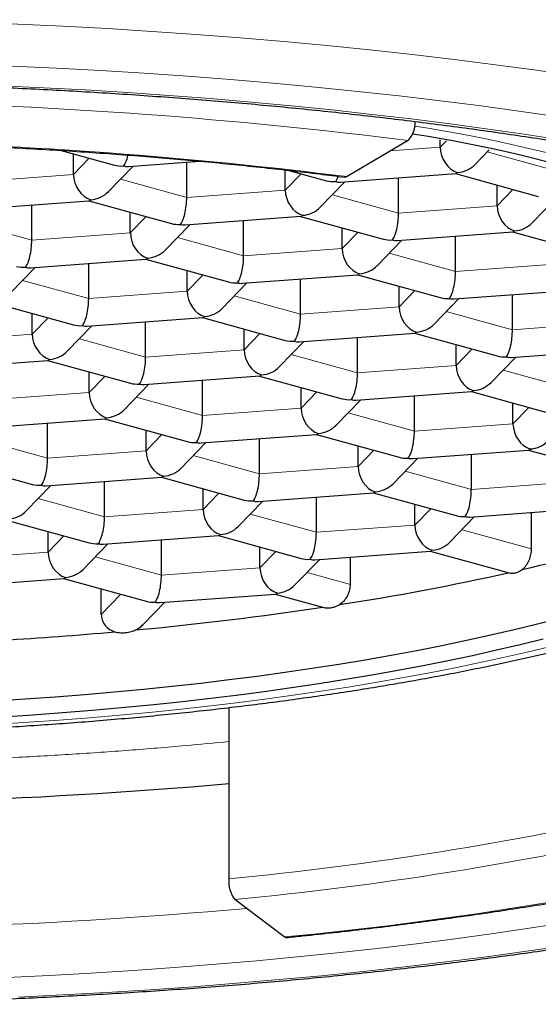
# Model space of a CAD drawing. Header units: millimetres. Extents: x 8 to 960, y 12 to 931.
# Tile 27 of 173: x 424.25 to 427.3, y 834.09 to 839.88. Entities that reach past the tile are written whole.
import ezdxf

# ---------------------------------------------------------------- set-up
doc = ezdxf.new("R2010")
doc.units = ezdxf.units.MM

msp = doc.modelspace()

# ---------------------------------------------------------------- linework, layer by layer
at = {"color": 7, "linetype": 'Continuous', "lineweight": 30}
for p, q in [((426.5326, 839.1687), (426.1739, 838.9563)), ((426.7216, 839.129), (426.7216, 839.1736)), ((424.4926, 839.1103), (424.8058, 839.0241)), ((424.5638, 838.9691), (424.5638, 839.0907)), ((426.9273, 839.0282), (427.0096, 839.113)), ((424.8873, 839.0162), (425.3076, 839.0473)), ((425.2302, 838.8344), (425.2302, 839.0416)), ((424.7696, 838.8683), (424.9148, 839.0182)), ((425.8101, 838.8774), (425.8101, 838.9955)), ((425.8309, 838.9932), (426.0521, 838.9323)), ((426.1335, 838.9244), (426.8131, 838.9747)), ((426.8114, 838.9746), (427.2984, 838.8406)), ((426.0159, 838.7765), (426.1611, 838.9264)), ((426.4765, 838.7426), (426.4765, 838.9498)), ((427.0564, 838.7856), (427.0564, 838.9072)), ((423.9758, 838.7645), (424.6554, 838.8149)), ((424.6536, 838.8148), (425.1406, 838.6807)), ((427.2622, 838.6848), (427.4074, 838.8347)), ((424.3188, 838.5828), (424.3188, 838.79)), ((424.8986, 838.6257), (424.8986, 838.7473)), ((425.2221, 838.6728), (425.9017, 838.7231)), ((425.5651, 838.491), (425.5651, 838.6982)), ((425.8999, 838.723), (426.3869, 838.589)), ((425.1044, 838.5249), (425.2497, 838.6748)), ((426.1449, 838.534), (426.1449, 838.6556)), ((426.4684, 838.581), (427.1479, 838.6313)), ((427.1462, 838.6312), (427.6332, 838.4972)), ((426.3507, 838.4331), (426.496, 838.583)), ((426.8114, 838.3992), (426.8114, 838.6064)), ((424.3106, 838.4212), (424.9902, 838.4715)), ((424.6536, 838.2394), (424.6536, 838.4466)), ((424.9885, 838.4714), (425.4755, 838.3373)), ((424.1929, 838.2733), (424.3382, 838.4232)), ((425.2335, 838.2824), (425.2335, 838.4039)), ((425.4392, 838.1815), (425.5845, 838.3314)), ((425.5569, 838.3294), (426.2365, 838.3797)), ((425.8999, 838.1476), (425.8999, 838.3548)), ((426.2348, 838.3796), (426.7218, 838.2456)), ((426.4798, 838.1906), (426.4798, 838.3122)), ((426.8032, 838.2376), (427.4828, 838.288)), ((424.077, 838.2198), (424.564, 838.0857)), ((426.6855, 838.0898), (426.8308, 838.2397)), ((427.1462, 838.0559), (427.1462, 838.263)), ((424.322, 838.0307), (424.322, 838.1523)), ((424.6454, 838.0778), (425.325, 838.1281)), ((424.9884, 837.896), (424.9884, 838.1032)), ((425.3233, 838.128), (425.8103, 837.9939)), ((424.5277, 837.9299), (424.673, 838.0798)), ((425.5683, 837.939), (425.5683, 838.0606)), ((425.774, 837.8381), (425.9193, 837.988)), ((425.8917, 837.986), (426.5713, 838.0363)), ((426.2347, 837.8042), (426.2347, 838.0114)), ((426.5696, 838.0362), (427.0566, 837.9022)), ((426.8146, 837.8472), (426.8146, 837.9688)), ((427.138, 837.8942), (427.8176, 837.9446)), ((423.7339, 837.8262), (424.4135, 837.8765)), ((424.4118, 837.8764), (424.8988, 837.7423)), ((427.0203, 837.7464), (427.1656, 837.8963)), ((424.6568, 837.6873), (424.6568, 837.8089)), ((424.9802, 837.7344), (425.6598, 837.7847)), ((425.3232, 837.5526), (425.3232, 837.7598)), ((425.6581, 837.7846), (426.1451, 837.6506)), ((424.8625, 837.5865), (425.0078, 837.7364)), ((425.9031, 837.5956), (425.9031, 837.7172)), ((426.2265, 837.6426), (426.9061, 837.693)), ((426.9044, 837.6928), (427.3914, 837.5588)), ((426.1088, 837.4948), (426.2541, 837.6447)), ((426.5695, 837.4609), (426.5695, 837.668)), ((427.1494, 837.5038), (427.1494, 837.6254)), ((424.0688, 837.4828), (424.7483, 837.5331)), ((424.7466, 837.533), (425.2336, 837.3989)), ((424.4118, 837.301), (424.4118, 837.5082)), ((424.9916, 837.344), (424.9916, 837.4656)), ((425.3151, 837.391), (425.9946, 837.4413)), ((425.6581, 837.2092), (425.6581, 837.4164)), ((425.9929, 837.4412), (426.4799, 837.3072)), ((425.1974, 837.2431), (425.3426, 837.393)), ((426.2379, 837.2522), (426.2379, 837.3738)), ((426.5614, 837.2992), (427.2409, 837.3496)), ((427.2392, 837.3494), (427.7262, 837.2154)), ((426.4437, 837.1514), (426.5889, 837.3013)), ((426.9044, 837.1175), (426.9044, 837.3246)), ((423.8351, 837.2814), (424.3222, 837.1473)), ((424.4036, 837.1394), (425.0832, 837.1897)), ((425.0814, 837.1896), (425.5685, 837.0556)), ((424.2859, 836.9915), (424.4312, 837.1414)), ((424.7466, 836.9576), (424.7466, 837.1648)), ((425.3264, 837.0006), (425.3264, 837.1222)), ((425.6499, 837.0476), (426.3295, 837.098)), ((425.9929, 836.8658), (425.9929, 837.073)), ((426.3277, 837.0978), (426.8148, 836.9638)), ((425.5322, 836.8998), (425.6775, 837.0497)), ((426.5727, 836.9088), (426.5727, 837.0304)), ((426.8962, 836.9558), (427.5758, 837.0062)), ((426.7785, 836.808), (426.9238, 836.9579)), ((427.2587, 836.7687), (427.2587, 836.9827)), ((424.17, 836.938), (424.657, 836.8039)), ((424.415, 836.749), (424.415, 836.8705)), ((424.7384, 836.796), (425.418, 836.8463)), ((425.4163, 836.8462), (425.9033, 836.7122)), ((424.6207, 836.6481), (424.766, 836.798)), ((425.0814, 836.6142), (425.0814, 836.8214)), ((425.6613, 836.6572), (425.6613, 836.7788)), ((425.9847, 836.7042), (426.6643, 836.7546)), ((426.1935, 836.5594), (426.1935, 836.7197)), ((426.6626, 836.7544), (427.1261, 836.6269)), ((425.867, 836.5564), (426.0123, 836.7063)), ((423.8269, 836.5444), (424.5065, 836.5947)), ((424.5048, 836.5946), (424.9918, 836.4606)), ((424.7273, 836.3824), (424.7273, 836.5333)), ((425.0732, 836.4526), (425.7528, 836.5029)), ((425.7511, 836.5028), (426.0375, 836.424)), ((424.9745, 836.3243), (425.1008, 836.4546)), ((425.4783, 835.8358), (425.4783, 834.8295)), ((425.8039, 834.4874), (425.5126, 834.7075))]:
    msp.add_line(p, q, dxfattribs=at)
at = {"color": 8, "linetype": 'Continuous', "lineweight": 0}
for p, q in [((426.7216, 839.129), (426.7583, 839.1668)), ((426.4288, 839.1073), (426.7216, 839.129)), ((426.9984, 839.1015), (427.388, 838.9942)), ((424.5638, 838.9691), (424.6568, 839.0651)), ((423.984, 838.9262), (424.5638, 838.9691)), ((425.8101, 838.8774), (425.9031, 838.9733)), ((424.8406, 838.9416), (425.2302, 838.8344)), ((425.2302, 838.8344), (425.8101, 838.8774)), ((427.0564, 838.7856), (427.1494, 838.8816)), ((426.0869, 838.8499), (426.4765, 838.7426)), ((426.4765, 838.7426), (427.0564, 838.7856)), ((423.9292, 838.69), (424.3188, 838.5828)), ((424.8986, 838.6257), (424.9917, 838.7217)), ((424.3188, 838.5828), (424.8986, 838.6257)), ((426.1449, 838.534), (426.238, 838.63)), ((425.1754, 838.5982), (425.5651, 838.491)), ((425.5651, 838.491), (426.1449, 838.534)), ((426.4217, 838.5065), (426.8114, 838.3992)), ((426.8114, 838.3992), (427.3912, 838.4422)), ((424.264, 838.3466), (424.6536, 838.2394)), ((425.2335, 838.2824), (425.3265, 838.3783)), ((424.6536, 838.2394), (425.2335, 838.2824)), ((426.4798, 838.1906), (426.5728, 838.2866)), ((425.5103, 838.2549), (425.8999, 838.1476)), ((425.8999, 838.1476), (426.4798, 838.1906)), ((426.7566, 838.1631), (427.1462, 838.0559)), ((424.322, 838.0307), (424.415, 838.1267)), ((427.1462, 838.0559), (427.7261, 838.0988)), ((423.7421, 837.9878), (424.322, 838.0307)), ((424.5988, 838.0032), (424.9884, 837.896)), ((425.5683, 837.939), (425.6613, 838.035)), ((424.9884, 837.896), (425.5683, 837.939)), ((426.8146, 837.8472), (426.9076, 837.9432)), ((425.8451, 837.9115), (426.2347, 837.8042)), ((426.2347, 837.8042), (426.8146, 837.8472)), ((427.0914, 837.8197), (427.481, 837.7125)), ((424.6568, 837.6873), (424.7498, 837.7833)), ((424.0769, 837.6444), (424.6568, 837.6873)), ((424.9336, 837.6599), (425.3232, 837.5526)), ((425.9031, 837.5956), (425.9961, 837.6916)), ((425.3232, 837.5526), (425.9031, 837.5956)), ((427.1494, 837.5038), (427.2424, 837.5998)), ((426.1799, 837.5681), (426.5695, 837.4609)), ((426.5695, 837.4609), (427.1494, 837.5038)), ((424.0221, 837.4082), (424.4118, 837.301)), ((424.9916, 837.344), (425.0847, 837.4399)), ((426.2379, 837.2522), (426.3309, 837.3482)), ((424.4118, 837.301), (424.9916, 837.344)), ((425.2684, 837.3165), (425.6581, 837.2092)), ((425.6581, 837.2092), (426.2379, 837.2522)), ((426.5147, 837.2247), (426.9044, 837.1175)), ((426.9044, 837.1175), (427.4842, 837.1604)), ((424.357, 837.0648), (424.7466, 836.9576)), ((425.3264, 837.0006), (425.4195, 837.0966)), ((424.7466, 836.9576), (425.3264, 837.0006)), ((426.5727, 836.9088), (426.6658, 837.0048)), ((425.6033, 836.9731), (425.9929, 836.8658)), ((425.9929, 836.8658), (426.5727, 836.9088)), ((424.415, 836.749), (424.508, 836.8449)), ((426.8496, 836.8813), (427.2587, 836.7687)), ((423.8351, 836.706), (424.415, 836.749)), ((424.6918, 836.7215), (425.0814, 836.6142)), ((425.6613, 836.6572), (425.7543, 836.7532)), ((425.0814, 836.6142), (425.6613, 836.6572)), ((425.9381, 836.6297), (426.1935, 836.5594)), ((424.7273, 836.3824), (424.8428, 836.5016))]:
    msp.add_line(p, q, dxfattribs=at)
at = {"color": 8, "linetype": 'Continuous', "lineweight": 0, "flags": 128}
for points in [[(427.5256, 839.5472), (427.288, 839.5815), (427.0471, 839.6141), (426.8032, 839.645), (426.5565, 839.674), (426.307, 839.7013), (426.0551, 839.7268), (425.8009, 839.7504), (425.5445, 839.7723), (425.2861, 839.7922), (425.0259, 839.8103), (424.7641, 839.8265), (424.5008, 839.8408), (424.2362, 839.8532), (423.9706, 839.8637), (423.7041, 839.8722), (423.4368, 839.8789)], [(427.4305, 839.3065), (427.1975, 839.3401), (426.9613, 839.3721), (426.7222, 839.4023), (426.4802, 839.4308), (426.2357, 839.4576), (425.9887, 839.4825), (425.7394, 839.5057), (425.488, 839.5271), (425.2347, 839.5467), (424.9795, 839.5644), (424.7228, 839.5803), (424.4647, 839.5943), (424.2053, 839.6065), (423.9449, 839.6167), (423.6835, 839.6251), (423.4215, 839.6316)], [(427.4485, 839.1696), (427.2284, 839.2034), (427.0052, 839.2356), (426.779, 839.2662), (426.55, 839.2952), (426.3183, 839.3225), (426.0841, 839.3481), (425.8475, 839.3721), (425.6088, 839.3943), (425.368, 839.4147), (425.1254, 839.4335), (424.8811, 839.4504), (424.6352, 839.4657), (424.388, 839.4791), (424.1396, 839.4907), (423.8901, 839.5006), (423.6399, 839.5086), (423.3889, 839.5148)], [(424.1218, 835.7382), (424.3018, 835.7494), (424.4806, 835.762), (424.6582, 835.7759), (424.8344, 835.791), (425.0092, 835.8074), (425.1823, 835.825), (425.3536, 835.8439), (425.5232, 835.864), (425.6907, 835.8853), (425.8562, 835.9079), (426.0194, 835.9316), (426.1804, 835.9565), (426.339, 835.9825), (426.495, 836.0097), (426.6484, 836.038), (426.799, 836.0674), (426.9468, 836.0979), (427.0916, 836.1294), (427.2335, 836.162), (427.3721, 836.1955)], [(424.1734, 834.25), (424.4216, 834.2619), (424.6687, 834.2756), (424.9143, 834.291), (425.1584, 834.3083), (425.4008, 834.3272), (425.6413, 834.3479), (425.8798, 834.3704), (426.116, 834.3945), (426.3499, 834.4204), (426.5812, 834.4479), (426.8099, 834.4771), (427.0357, 834.5079), (427.2585, 834.5404), (427.4781, 834.5744)], [(424.2406, 834.1344), (424.4998, 834.1468), (424.7578, 834.1611), (425.0143, 834.1772), (425.2692, 834.1952), (425.5223, 834.215), (425.7734, 834.2366), (426.0224, 834.26), (426.2691, 834.2853), (426.5133, 834.3122), (426.7548, 834.341), (426.9935, 834.3715), (427.2293, 834.4037), (427.4619, 834.4375)]]:
    msp.add_lwpolyline(points, dxfattribs=at)
at = {"color": 7, "linetype": 'Continuous', "lineweight": 30, "flags": 128}
for points in [[(426.1739, 838.9563), (426.1657, 838.9533), (426.1612, 838.9533)], [(424.1038, 835.8755), (424.2806, 835.8867), (424.4563, 835.8991), (424.6307, 835.9129), (424.8038, 835.9278), (424.9754, 835.9441), (425.1453, 835.9615), (425.3136, 835.9802), (425.48, 836.0001), (425.6444, 836.0212), (425.8068, 836.0435), (425.967, 836.0669), (426.1249, 836.0915), (426.2804, 836.1173), (426.4334, 836.1441), (426.5838, 836.1721), (426.7315, 836.2011), (426.8763, 836.2312), (427.0183, 836.2624), (427.1572, 836.2945), (427.293, 836.3277), (427.4255, 836.3618)], [(424.1481, 835.7821), (424.3246, 835.7936), (424.5, 835.8063), (424.6741, 835.8204), (424.8468, 835.8357), (425.018, 835.8522), (425.1876, 835.87), (425.3554, 835.8889), (425.5213, 835.9091), (425.6852, 835.9305), (425.8471, 835.9531), (426.0067, 835.9769), (426.164, 836.0018), (426.3189, 836.0278), (426.4713, 836.0549), (426.621, 836.0831), (426.768, 836.1124), (426.9121, 836.1428), (427.0533, 836.1742), (427.1914, 836.2066), (427.3264, 836.24)], [(425.8139, 834.484), (425.8106, 834.4842), (425.8039, 834.4874)]]:
    msp.add_lwpolyline(points, dxfattribs=at)
at = {"color": 8, "linetype": 'Continuous', "lineweight": 0}
for centre, radius, start, end in [((422.7767, 809.2362), 30.1673, 82.8481, 88.72937), ((425.3192, 831.0712), 8.2777, 63.84829, 81.29559), ((422.7712, 811.8717), 27.2975, 82.8392, 88.73827), ((423.5816, 854.7041), 19.9649, 275.45149, 282.66401), ((423.5929, 854.823), 20.2069, 275.45149, 282.66401), ((423.7098, 856.5187), 22.1306, 275.42975, 282.68575), ((422.6583, 867.4762), 32.9508, 268.70895, 275.08964)]:
    msp.add_arc(centre, radius, start, end, dxfattribs=at)
at = {"color": 7, "linetype": 'Continuous', "lineweight": 30}
for centre, radius, start, end in [((426.4216, 839.2742), 0.1531, 316.43833, 2.44699), ((425.4526, 831.8682), 7.4208, 61.70905, 81.42433), ((424.951, 846.4386), 10.0472, 282.95998, 287.90427), ((423.8246, 851.341), 15.0775, 278.79322, 282.62945), ((423.0725, 856.2071), 20.0015, 275.32825, 278.50741), ((422.7638, 859.4027), 23.212, 273.42132, 275.05081), ((422.6575, 868.0141), 32.747, 268.74076, 274.94249), ((425.66, 834.8147), 0.1823, 175.34263, 216.03542)]:
    msp.add_arc(centre, radius, start, end, dxfattribs=at)
for centre, major_axis, ratio, start_param, end_param in [((424.8582, 839.1393), (0.0123, 0.1261), 0.278796, 3.478403, 4.272181), ((426.8237, 839.1009), (-0.0545, 0.1166), 0.740619, 1.007507, 2.578303), ((424.8582, 839.1393), (0.1358, 0.037), 0.844948, 4.100918, 4.48591), ((426.8237, 839.1009), (0.1358, 0.037), 0.844948, 4.48591, 5.32386), ((424.666, 838.941), (-0.0545, 0.1166), 0.740619, 1.007507, 2.578303), ((424.8582, 839.1393), (-0.0545, 0.1166), 0.740619, 2.578303, 2.866933), ((426.8237, 839.1009), (0.0123, 0.1261), 0.278796, 3.189774, 3.478403), ((426.1045, 839.0476), (0.1358, 0.037), 0.844948, 4.100918, 4.48591), ((426.1045, 839.0476), (0.0123, 0.1261), 0.278796, 3.478403, 3.940728), ((426.1045, 839.0476), (-0.0545, 0.1166), 0.740619, 2.578303, 2.866933), ((424.666, 838.941), (0.1358, 0.037), 0.844948, 4.48591, 5.32386), ((425.9123, 838.8492), (-0.0545, 0.1166), 0.740619, 1.007507, 2.578303), ((424.666, 838.941), (0.0123, 0.1261), 0.278796, 3.189774, 3.478403), ((425.193, 838.796), (0.0123, 0.1261), 0.278796, 3.478403, 5.0492), ((425.9123, 838.8492), (0.1358, 0.037), 0.844948, 4.48591, 5.32386), ((426.4393, 838.7042), (0.0123, 0.1261), 0.278796, 3.478403, 5.0492), ((427.1586, 838.7575), (-0.0545, 0.1166), 0.740619, 1.007507, 2.578303), ((425.193, 838.796), (0.1358, 0.037), 0.844948, 4.100918, 4.48591), ((425.9123, 838.8492), (0.0123, 0.1261), 0.278796, 3.189774, 3.478403), ((427.1586, 838.7575), (0.1358, 0.037), 0.844948, 4.48591, 5.32386), ((425.0008, 838.5976), (-0.0545, 0.1166), 0.740619, 1.007507, 2.578303), ((425.193, 838.796), (-0.0545, 0.1166), 0.740619, 2.578303, 2.866933), ((427.1586, 838.7575), (0.0123, 0.1261), 0.278796, 3.189774, 3.478403), ((424.2815, 838.5443), (0.0123, 0.1261), 0.278796, 3.478403, 5.0492), ((426.4393, 838.7042), (0.1358, 0.037), 0.844948, 4.100918, 4.48591), ((426.4393, 838.7042), (-0.0545, 0.1166), 0.740619, 2.578303, 2.866933), ((425.0008, 838.5976), (0.1358, 0.037), 0.844948, 4.48591, 5.32386), ((426.2471, 838.5059), (-0.0545, 0.1166), 0.740619, 1.007507, 2.578303), ((425.0008, 838.5976), (0.0123, 0.1261), 0.278796, 3.189774, 3.478403), ((425.5278, 838.4526), (0.0123, 0.1261), 0.278796, 3.478403, 5.0492), ((424.2815, 838.5443), (0.1358, 0.037), 0.844948, 4.100918, 4.48591), ((424.2815, 838.5443), (-0.0545, 0.1166), 0.740619, 2.578303, 2.866933), ((426.2471, 838.5059), (0.1358, 0.037), 0.844948, 4.48591, 5.32386), ((426.7741, 838.3608), (0.0123, 0.1261), 0.278796, 3.478403, 5.0492), ((425.5278, 838.4526), (0.1358, 0.037), 0.844948, 4.100918, 4.48591), ((425.5278, 838.4526), (-0.0545, 0.1166), 0.740619, 2.578303, 2.866933), ((426.2471, 838.5059), (0.0123, 0.1261), 0.278796, 3.189774, 3.478403), ((425.3356, 838.2542), (-0.0545, 0.1166), 0.740619, 1.007507, 2.578303), ((424.6163, 838.201), (0.0123, 0.1261), 0.278796, 3.478403, 5.0492), ((426.7741, 838.3608), (0.1358, 0.037), 0.844948, 4.100918, 4.48591), ((426.7741, 838.3608), (-0.0545, 0.1166), 0.740619, 2.578303, 2.866933), ((425.3356, 838.2542), (0.1358, 0.037), 0.844948, 4.48591, 5.32386), ((426.5819, 838.1625), (-0.0545, 0.1166), 0.740619, 1.007507, 2.578303), ((425.3356, 838.2542), (0.0123, 0.1261), 0.278796, 3.189774, 3.478403), ((425.8626, 838.1092), (0.0123, 0.1261), 0.278796, 3.478403, 5.0492), ((424.6163, 838.201), (0.1358, 0.037), 0.844948, 4.100918, 4.48591), ((424.6163, 838.201), (-0.0545, 0.1166), 0.740619, 2.578303, 2.866933), ((426.5819, 838.1625), (0.0123, 0.1261), 0.278796, 3.189774, 3.478403), ((426.5819, 838.1625), (0.1358, 0.037), 0.844948, 4.48591, 5.32386), ((427.1089, 838.0174), (0.0123, 0.1261), 0.278796, 3.478403, 5.0492), ((424.4241, 838.0026), (-0.0545, 0.1166), 0.740619, 1.007507, 2.578303), ((425.8626, 838.1092), (0.1358, 0.037), 0.844948, 4.100918, 4.48591), ((425.8626, 838.1092), (-0.0545, 0.1166), 0.740619, 2.578303, 2.866933), ((424.4241, 838.0026), (0.1358, 0.037), 0.844948, 4.48591, 5.32386), ((425.6704, 837.9109), (-0.0545, 0.1166), 0.740619, 1.007507, 2.578303), ((424.4241, 838.0026), (0.0123, 0.1261), 0.278796, 3.189774, 3.478403), ((424.9512, 837.8576), (0.0123, 0.1261), 0.278796, 3.478403, 5.0492), ((427.1089, 838.0174), (0.1358, 0.037), 0.844948, 4.100918, 4.48591), ((427.1089, 838.0174), (-0.0545, 0.1166), 0.740619, 2.578303, 2.866933), ((425.6704, 837.9109), (0.1358, 0.037), 0.844948, 4.48591, 5.32386), ((426.9167, 837.8191), (-0.0545, 0.1166), 0.740619, 1.007507, 2.578303), ((425.6704, 837.9109), (0.0123, 0.1261), 0.278796, 3.189774, 3.478403), ((426.1975, 837.7658), (0.0123, 0.1261), 0.278796, 3.478403, 5.0492), ((424.9512, 837.8576), (0.1358, 0.037), 0.844948, 4.100918, 4.48591), ((424.9512, 837.8576), (-0.0545, 0.1166), 0.740619, 2.578303, 2.866933), ((426.9167, 837.8191), (0.0123, 0.1261), 0.278796, 3.189774, 3.478403), ((426.9167, 837.8191), (0.1358, 0.037), 0.844948, 4.48591, 5.32386), ((424.7589, 837.6592), (-0.0545, 0.1166), 0.740619, 1.007507, 2.578303), ((426.1975, 837.7658), (0.1358, 0.037), 0.844948, 4.100918, 4.48591), ((426.1975, 837.7658), (-0.0545, 0.1166), 0.740619, 2.578303, 2.866933), ((424.7589, 837.6592), (0.1358, 0.037), 0.844948, 4.48591, 5.32386), ((426.0052, 837.5675), (-0.0545, 0.1166), 0.740619, 1.007507, 2.578303), ((424.7589, 837.6592), (0.0123, 0.1261), 0.278796, 3.189774, 3.478403), ((425.286, 837.5142), (0.0123, 0.1261), 0.278796, 3.478403, 5.0492), ((426.0052, 837.5675), (0.1358, 0.037), 0.844948, 4.48591, 5.32386), ((427.2515, 837.4757), (-0.0545, 0.1166), 0.740619, 1.007507, 2.578303), ((426.0052, 837.5675), (0.0123, 0.1261), 0.278796, 3.189774, 3.478403), ((426.5323, 837.4224), (0.0123, 0.1261), 0.278796, 3.478403, 5.0492), ((425.286, 837.5142), (0.1358, 0.037), 0.844948, 4.100918, 4.48591), ((425.286, 837.5142), (-0.0545, 0.1166), 0.740619, 2.578303, 2.866933), ((427.2515, 837.4757), (0.0123, 0.1261), 0.278796, 3.189774, 3.478403), ((427.2515, 837.4757), (0.1358, 0.037), 0.844948, 4.48591, 5.32386), ((424.3745, 837.2626), (0.0123, 0.1261), 0.278796, 3.478403, 5.0492), ((425.0938, 837.3158), (-0.0545, 0.1166), 0.740619, 1.007507, 2.578303), ((426.5323, 837.4224), (0.1358, 0.037), 0.844948, 4.100918, 4.48591), ((426.5323, 837.4224), (-0.0545, 0.1166), 0.740619, 2.578303, 2.866933), ((425.0938, 837.3158), (0.1358, 0.037), 0.844948, 4.48591, 5.32386), ((426.3401, 837.2241), (-0.0545, 0.1166), 0.740619, 1.007507, 2.578303), ((425.0938, 837.3158), (0.0123, 0.1261), 0.278796, 3.189774, 3.478403), ((425.6208, 837.1708), (0.0123, 0.1261), 0.278796, 3.478403, 5.0492), ((424.3745, 837.2626), (0.1358, 0.037), 0.844948, 4.100918, 4.48591), ((424.3745, 837.2626), (-0.0545, 0.1166), 0.740619, 2.578303, 2.866933), ((426.3401, 837.2241), (0.1358, 0.037), 0.844948, 4.48591, 5.32386), ((426.8671, 837.079), (0.0123, 0.1261), 0.278796, 3.478403, 5.0492), ((426.3401, 837.2241), (0.0123, 0.1261), 0.278796, 3.189774, 3.478403), ((425.4286, 836.9725), (-0.0545, 0.1166), 0.740619, 1.007507, 2.578303), ((425.6208, 837.1708), (0.1358, 0.037), 0.844948, 4.100918, 4.48591), ((425.6208, 837.1708), (-0.0545, 0.1166), 0.740619, 2.578303, 2.866933), ((424.1823, 837.0642), (0.1358, 0.037), 0.844948, 4.48591, 5.32386), ((424.7093, 836.9192), (0.0123, 0.1261), 0.278796, 3.478403, 5.0492), ((426.8671, 837.079), (0.1358, 0.037), 0.844948, 4.100918, 4.48591), ((426.8671, 837.079), (-0.0545, 0.1166), 0.740619, 2.578303, 2.866933), ((425.4286, 836.9725), (0.1358, 0.037), 0.844948, 4.48591, 5.32386), ((426.6749, 836.8807), (-0.0545, 0.1166), 0.740619, 1.007507, 2.578303), ((425.4286, 836.9725), (0.0123, 0.1261), 0.278796, 3.189774, 3.478403), ((425.9556, 836.8274), (0.0123, 0.1261), 0.278796, 3.478403, 5.0492), ((424.7093, 836.9192), (0.1358, 0.037), 0.844948, 4.100918, 4.48591), ((424.7093, 836.9192), (-0.0545, 0.1166), 0.740619, 2.578303, 2.866933), ((426.6749, 836.8807), (0.1358, 0.037), 0.844948, 4.48591, 5.32386), ((424.5171, 836.7208), (-0.0545, 0.1166), 0.740619, 1.007507, 2.578303), ((425.9556, 836.8274), (0.1358, 0.037), 0.844948, 4.100918, 4.48591), ((426.6749, 836.8807), (0.0123, 0.1261), 0.278796, 3.189774, 3.478403), ((425.7634, 836.6291), (-0.0545, 0.1166), 0.740619, 1.007507, 2.578303), ((425.9556, 836.8274), (-0.0545, 0.1166), 0.740619, 2.578303, 2.866933), ((424.5171, 836.7208), (0.0123, 0.1261), 0.278796, 3.189774, 3.478403), ((424.5171, 836.7208), (0.1358, 0.037), 0.844948, 4.48591, 5.32386), ((425.0441, 836.5758), (0.0123, 0.1261), 0.278796, 3.478403, 5.0492), ((425.7634, 836.6291), (0.1358, 0.037), 0.844948, 4.48591, 5.32386), ((425.7634, 836.6291), (0.0123, 0.1261), 0.278796, 3.189774, 3.478403), ((425.0441, 836.5758), (0.1358, 0.037), 0.844948, 4.100918, 4.48591), ((425.0441, 836.5758), (-0.0545, 0.1166), 0.740619, 2.578303, 2.866933)]:
    msp.add_ellipse(centre, major_axis=major_axis, ratio=ratio, start_param=start_param, end_param=end_param, dxfattribs=at)
for points, knots in [([(423.3836, 839.5052), (423.4189, 839.5044), (423.5212, 839.5022), (423.6903, 839.4975), (423.8906, 839.4909), (424.0904, 839.4831), (424.2895, 839.4742), (424.4878, 839.464), (424.6853, 839.4528), (424.8819, 839.4404), (425.0774, 839.4268), (425.2718, 839.4121), (425.4651, 839.3963), (425.657, 839.3794), (425.8475, 839.3614), (426.0366, 839.3423), (426.2241, 839.3221), (426.4099, 839.3008), (426.594, 839.2784), (426.7763, 839.255), (426.9567, 839.2305), (427.1351, 839.205), (427.3115, 839.1785), (427.4856, 839.151), (427.6576, 839.1225), (427.8272, 839.093), (427.9944, 839.0625), (428.1591, 839.0312), (428.3213, 838.9988), (428.4808, 838.9656), (428.6376, 838.9315), (428.7917, 838.8966), (428.9428, 838.8607), (429.0911, 838.8241), (429.2363, 838.7867), (429.3784, 838.7484), (429.5174, 838.7094), (429.6532, 838.6697), (429.7857, 838.6293), (429.9148, 838.5882), (430.0405, 838.5465), (430.1628, 838.5041), (430.2815, 838.4612), (430.3965, 838.4177), (430.508, 838.3737), (430.6157, 838.3292), (430.7196, 838.2843), (430.8197, 838.2389), (430.9159, 838.1932), (431.0082, 838.1472), (431.0965, 838.101), (431.1808, 838.0545), (431.2611, 838.0079), (431.3373, 837.9612), (431.4094, 837.9144), (431.4774, 837.8676), (431.5412, 837.821), (431.6009, 837.7744), (431.6565, 837.7281), (431.7079, 837.6821), (431.7553, 837.6365), (431.7986, 837.5912), (431.8378, 837.5464), (431.8732, 837.5022), (431.9046, 837.4585), (431.9323, 837.4153), (431.9563, 837.3727), (431.9767, 837.3304), (431.9937, 837.2885), (432.0071, 837.2465), (432.0172, 837.2043), (432.0235, 837.1615), (432.0262, 837.1299), (432.0256, 837.1124), (432.0255, 837.1094)], [0, 0, 0, 0, 0.007472, 0.021671, 0.035871, 0.05007, 0.064268, 0.078465, 0.092662, 0.106857, 0.12105, 0.135243, 0.149434, 0.163623, 0.17781, 0.191995, 0.206178, 0.220358, 0.234536, 0.248712, 0.262884, 0.277052, 0.291218, 0.305379, 0.319537, 0.33369, 0.347839, 0.361982, 0.37612, 0.390253, 0.404379, 0.418498, 0.43261, 0.446715, 0.460812, 0.474899, 0.488977, 0.503045, 0.517102, 0.531147, 0.545179, 0.559198, 0.573203, 0.587191, 0.601164, 0.615118, 0.629054, 0.642969, 0.656864, 0.670736, 0.684585, 0.698409, 0.712209, 0.725984, 0.739734, 0.75346, 0.767164, 0.780849, 0.794519, 0.80818, 0.821842, 0.835513, 0.849209, 0.86295, 0.876766, 0.89069, 0.90477, 0.919065, 0.933649, 0.948609, 0.964046, 0.980048, 0.996645, 1, 1, 1, 1]), ([(423.3698, 839.1588), (423.4028, 839.1579), (423.4984, 839.1556), (423.6563, 839.1507), (423.8433, 839.1439), (424.0297, 839.1358), (424.2153, 839.1266), (424.4002, 839.1163), (424.5841, 839.1048), (424.767, 839.0921), (424.9489, 839.0784), (425.1295, 839.0634), (425.3088, 839.0474), (425.4868, 839.0302), (425.6632, 839.012), (425.8381, 838.9926), (426.0042, 838.9731), (426.1112, 838.9596), (426.1612, 838.9533)], [0, 0, 0, 0, 0.034177, 0.099124, 0.164071, 0.229016, 0.293959, 0.3589, 0.423838, 0.488773, 0.553705, 0.618634, 0.683559, 0.748479, 0.813395, 0.878305, 0.94321, 1, 1, 1, 1]), ([(415.1351, 837.8554), (415.1393, 837.8395), (415.1492, 837.8017), (415.1696, 837.7432), (415.1956, 837.6795), (415.2259, 837.6165), (415.2604, 837.5539), (415.2993, 837.4918), (415.3427, 837.4302), (415.3907, 837.369), (415.4435, 837.3082), (415.5012, 837.2479), (415.5638, 837.1882), (415.6313, 837.1292), (415.7036, 837.071), (415.7805, 837.0138), (415.8618, 836.9578), (415.9472, 836.9031), (416.0365, 836.8497), (416.1293, 836.7978), (416.2256, 836.7473), (416.3252, 836.6982), (416.428, 836.6505), (416.5339, 836.604), (416.6429, 836.5588), (416.7549, 836.5149), (416.8699, 836.4721), (416.9877, 836.4306), (417.1084, 836.3901), (417.232, 836.3508), (417.3583, 836.3126), (417.4874, 836.2755), (417.6191, 836.2395), (417.7534, 836.2046), (417.8903, 836.1707), (418.0297, 836.1379), (418.1716, 836.1062), (418.3158, 836.0756), (418.4624, 836.046), (418.6112, 836.0175), (418.7621, 835.9902), (418.9152, 835.9639), (419.0702, 835.9387), (419.2273, 835.9146), (419.3861, 835.8917), (419.5468, 835.8699), (419.7092, 835.8492), (419.8731, 835.8296), (420.0386, 835.8112), (420.2055, 835.7939), (420.3738, 835.7778), (420.5433, 835.7629), (420.714, 835.7491), (420.8858, 835.7365), (421.0585, 835.725), (421.2321, 835.7148), (421.4065, 835.7057), (421.5816, 835.6979), (421.7573, 835.6912), (421.9335, 835.6857), (422.1101, 835.6815), (422.287, 835.6784), (422.464, 835.6765), (422.6412, 835.6758), (422.8184, 835.6764), (422.9955, 835.6781), (423.1724, 835.6811), (423.349, 835.6852), (423.5252, 835.6906), (423.7009, 835.6971), (423.876, 835.7048), (424.0504, 835.7138), (424.2241, 835.7239), (424.3968, 835.7352), (424.5687, 835.7476), (424.7394, 835.7613), (424.909, 835.7761), (425.0773, 835.7921), (425.2443, 835.8092), (425.4098, 835.8275), (425.5738, 835.8469), (425.7362, 835.8674), (425.8969, 835.8891), (426.0558, 835.9119), (426.2129, 835.9358), (426.368, 835.9608), (426.5211, 835.9869), (426.6721, 836.0141), (426.8209, 836.0424), (426.9675, 836.0718), (427.1117, 836.1022), (427.2535, 836.1337), (427.3929, 836.1663), (427.5298, 836.1999), (427.6641, 836.2346), (427.7958, 836.2704), (427.9248, 836.3072), (428.051, 836.3451), (428.1744, 836.3841), (428.2951, 836.4241), (428.4128, 836.4653), (428.5276, 836.5077), (428.6395, 836.5511), (428.7483, 836.5958), (428.8542, 836.6418), (428.9569, 836.689), (429.0566, 836.7375), (429.1531, 836.7875), (429.2463, 836.839), (429.3363, 836.892), (429.4228, 836.9466), (429.5057, 837.0029), (429.5848, 837.0608), (429.6598, 837.1204), (429.7305, 837.1815), (429.7965, 837.244), (429.8576, 837.3077), (429.9137, 837.3723), (429.9645, 837.4377), (430.0101, 837.5036), (430.0505, 837.5699), (430.0859, 837.6366), (430.1164, 837.7035), (430.1418, 837.7706), (430.1582, 837.8205), (430.1648, 837.8483), (430.1659, 837.8532)], [0, 0, 0, 0, 0.004672, 0.011141, 0.017719, 0.024429, 0.031296, 0.038343, 0.04559, 0.053051, 0.060735, 0.068641, 0.076756, 0.085057, 0.093511, 0.102081, 0.110728, 0.119418, 0.128121, 0.136811, 0.145478, 0.154112, 0.162711, 0.171273, 0.179798, 0.188289, 0.196746, 0.205171, 0.213568, 0.221939, 0.230284, 0.238607, 0.24691, 0.255194, 0.26346, 0.271711, 0.279947, 0.28817, 0.296381, 0.304581, 0.31277, 0.320951, 0.329123, 0.337287, 0.345444, 0.353594, 0.361739, 0.369878, 0.378012, 0.386141, 0.394266, 0.402388, 0.410506, 0.418621, 0.426733, 0.434843, 0.442951, 0.451057, 0.459161, 0.467264, 0.475366, 0.483467, 0.491568, 0.499668, 0.507768, 0.515868, 0.523969, 0.53207, 0.540171, 0.548274, 0.556378, 0.564483, 0.57259, 0.5807, 0.588811, 0.596925, 0.605042, 0.613162, 0.621286, 0.629413, 0.637545, 0.645682, 0.653824, 0.661972, 0.670126, 0.678286, 0.686454, 0.694631, 0.702815, 0.71101, 0.719215, 0.727431, 0.73566, 0.743902, 0.752159, 0.760432, 0.768723, 0.777034, 0.785365, 0.793719, 0.802099, 0.810505, 0.818942, 0.82741, 0.835913, 0.844452, 0.853029, 0.861645, 0.870299, 0.878988, 0.887707, 0.896444, 0.905177, 0.913877, 0.922508, 0.931029, 0.939397, 0.947572, 0.955525, 0.963242, 0.970721, 0.977971, 0.985011, 0.991864, 0.998556, 1, 1, 1, 1]), ([(412.4013, 837.063), (412.4012, 837.0533), (412.4008, 837.0221), (412.4046, 836.9696), (412.4127, 836.9055), (412.4253, 836.8416), (412.4422, 836.7779), (412.4633, 836.7144), (412.4887, 836.651), (412.5185, 836.5878), (412.5528, 836.5247), (412.5915, 836.4618), (412.6347, 836.3992), (412.6824, 836.337), (412.7346, 836.275), (412.7912, 836.2136), (412.8523, 836.1526), (412.9176, 836.0923), (412.9872, 836.0326), (413.061, 835.9736), (413.1389, 835.9153), (413.2207, 835.8578), (413.3065, 835.8011), (413.3962, 835.7451), (413.4896, 835.69), (413.5868, 835.6356), (413.6877, 835.5821), (413.7922, 835.5293), (413.9003, 835.4773), (414.012, 835.4262), (414.1272, 835.3758), (414.2458, 835.3263), (414.3678, 835.2776), (414.4932, 835.2297), (414.622, 835.1827), (414.7539, 835.1365), (414.8891, 835.0911), (415.0275, 835.0466), (415.169, 835.003), (415.3135, 834.9602), (415.461, 834.9184), (415.6115, 834.8774), (415.7649, 834.8374), (415.9211, 834.7982), (416.08, 834.76), (416.2417, 834.7228), (416.4059, 834.6865), (416.5728, 834.6512), (416.7422, 834.6169), (416.914, 834.5836), (417.0881, 834.5512), (417.2646, 834.5199), (417.4433, 834.4897), (417.6241, 834.4604), (417.807, 834.4322), (417.992, 834.4051), (418.1788, 834.379), (418.3675, 834.354), (418.558, 834.3301), (418.7502, 834.3073), (418.944, 834.2857), (419.1394, 834.2651), (419.3362, 834.2456), (419.5343, 834.2273), (419.7338, 834.2101), (419.9345, 834.194), (420.1363, 834.1791), (420.3392, 834.1654), (420.543, 834.1528), (420.7477, 834.1414), (420.9532, 834.1311), (421.1594, 834.122), (421.3662, 834.1141), (421.5736, 834.1074), (421.7814, 834.1019), (421.9895, 834.0975), (422.198, 834.0943), (422.4066, 834.0924), (422.6153, 834.0916), (422.824, 834.092), (423.0327, 834.0935), (423.2412, 834.0963), (423.4495, 834.1003), (423.6574, 834.1054), (423.8649, 834.1117), (424.0719, 834.1192), (424.2783, 834.1279), (424.4841, 834.1378), (424.689, 834.1488), (424.8931, 834.161), (425.0963, 834.1743), (425.2985, 834.1888), (425.4995, 834.2045), (425.6994, 834.2213), (425.898, 834.2392), (426.0953, 834.2583), (426.2911, 834.2785), (426.4854, 834.2998), (426.6781, 834.3222), (426.8691, 834.3458), (427.0584, 834.3704), (427.2459, 834.396), (427.4314, 834.4228), (427.615, 834.4506), (427.7965, 834.4795), (427.9759, 834.5094), (428.1531, 834.5404), (428.328, 834.5723), (428.5005, 834.6053), (428.6707, 834.6393), (428.8383, 834.6742), (429.0034, 834.7101), (429.1659, 834.747), (429.3257, 834.7849), (429.4827, 834.8236), (429.637, 834.8633), (429.7883, 834.904), (429.9368, 834.9455), (430.0822, 834.9879), (430.2247, 835.0312), (430.364, 835.0753), (430.5002, 835.1203), (430.6331, 835.1662), (430.7628, 835.2129), (430.8893, 835.2604), (431.0123, 835.3087), (431.132, 835.3579), (431.2483, 835.4079), (431.361, 835.4586), (431.4702, 835.5102), (431.5759, 835.5626), (431.678, 835.6158), (431.7764, 835.6697), (431.8711, 835.7245), (431.962, 835.7801), (432.0492, 835.8365), (432.1326, 835.8937), (432.212, 835.9518), (432.2875, 836.0106), (432.3589, 836.0703), (432.4262, 836.1308), (432.4894, 836.1921), (432.5482, 836.254), (432.6027, 836.3167), (432.6527, 836.38), (432.6982, 836.4439), (432.7391, 836.5081), (432.7753, 836.5727), (432.8069, 836.6376), (432.8339, 836.7025), (432.8563, 836.7675), (432.8741, 836.8325), (432.8875, 836.8974), (432.8962, 836.9621), (432.9006, 837.0167), (432.9003, 837.0496), (432.9003, 837.0609)], [0, 0, 0, 0, 0.002685, 0.008612, 0.014543, 0.020495, 0.026483, 0.03252, 0.03862, 0.044789, 0.051034, 0.057357, 0.063754, 0.070221, 0.076749, 0.083331, 0.089954, 0.09661, 0.10329, 0.109984, 0.116687, 0.123395, 0.1301, 0.136803, 0.143499, 0.150189, 0.156871, 0.163545, 0.170212, 0.176871, 0.183523, 0.190167, 0.196805, 0.203436, 0.210061, 0.21668, 0.223294, 0.229903, 0.236507, 0.243107, 0.249703, 0.256295, 0.262884, 0.269469, 0.276051, 0.282631, 0.289208, 0.295782, 0.302355, 0.308925, 0.315493, 0.322059, 0.328624, 0.335187, 0.341749, 0.348309, 0.354868, 0.361426, 0.367983, 0.374538, 0.381093, 0.387647, 0.3942, 0.400752, 0.407304, 0.413855, 0.420405, 0.426955, 0.433505, 0.440054, 0.446602, 0.453151, 0.459699, 0.466246, 0.472794, 0.479341, 0.485888, 0.492436, 0.498983, 0.50553, 0.512077, 0.518624, 0.525171, 0.531718, 0.538265, 0.544813, 0.551361, 0.557909, 0.564457, 0.571006, 0.577555, 0.584105, 0.590655, 0.597206, 0.603757, 0.610309, 0.616861, 0.623415, 0.629969, 0.636524, 0.64308, 0.649637, 0.656195, 0.662755, 0.669315, 0.675877, 0.682441, 0.689006, 0.695573, 0.702142, 0.708712, 0.715285, 0.72186, 0.728437, 0.735018, 0.7416, 0.748186, 0.754776, 0.761368, 0.767965, 0.774565, 0.78117, 0.78778, 0.794394, 0.801014, 0.80764, 0.814271, 0.82091, 0.827555, 0.834207, 0.840867, 0.847535, 0.854211, 0.860895, 0.867586, 0.874286, 0.880991, 0.887702, 0.894415, 0.901127, 0.907833, 0.914526, 0.921199, 0.927843, 0.934448, 0.941003, 0.947497, 0.953922, 0.960272, 0.966541, 0.972732, 0.978849, 0.984901, 0.990898, 0.996856, 1, 1, 1, 1]), ([(427.2043, 836.6474), (427.2124, 836.6552), (427.2284, 836.6707), (427.2455, 836.702), (427.2566, 836.7354), (427.258, 836.7577), (427.2587, 836.7687)], [0, 0, 0, 0, 0.26023, 0.513583, 0.760143, 1, 1, 1, 1]), ([(427.1262, 836.6275), (427.1304, 836.6263), (427.1405, 836.6236), (427.1528, 836.6258), (427.1599, 836.6271)], [0, 0, 0, 0, 0.419219, 1, 1, 1, 1]), ([(427.1599, 836.6271), (427.1671, 836.6291), (427.1818, 836.6334), (427.1967, 836.6427), (427.2043, 836.6474)], [0, 0, 0, 0, 0.488149, 1, 1, 1, 1]), ([(426.1295, 836.4407), (426.1393, 836.4484), (426.1583, 836.4634), (426.1785, 836.4944), (426.1912, 836.527), (426.1928, 836.5488), (426.1935, 836.5594)], [0, 0, 0, 0, 0.271801, 0.52848, 0.770879, 1, 1, 1, 1]), ([(426.0376, 836.4246), (426.0426, 836.4233), (426.0548, 836.42), (426.0691, 836.4215), (426.0776, 836.4224)], [0, 0, 0, 0, 0.403515, 1, 1, 1, 1]), ([(426.0776, 836.4224), (426.0858, 836.4241), (426.1032, 836.4277), (426.1204, 836.4362), (426.1295, 836.4407)], [0, 0, 0, 0, 0.472553, 1, 1, 1, 1]), ([(424.7273, 836.3824), (424.7283, 836.3721), (424.7303, 836.3506), (424.7463, 836.3214), (424.7719, 836.2957), (424.7952, 836.2861), (424.8074, 836.281)], [0, 0, 0, 0, 0.21773, 0.453945, 0.713483, 1, 1, 1, 1]), ([(424.9299, 836.292), (424.9418, 836.2985), (424.9581, 836.3072), (424.9704, 836.3212), (424.9737, 836.3249)], [0, 0, 0, 0, 0.730855, 1, 1, 1, 1]), ([(424.8075, 836.281), (424.8187, 836.2787), (424.8388, 836.2745), (424.8606, 836.2756), (424.8702, 836.2761)], [0, 0, 0, 0, 0.560786, 1, 1, 1, 1]), ([(424.8702, 836.2761), (424.8815, 836.2777), (424.9017, 836.2804), (424.9213, 836.2885), (424.9299, 836.292)], [0, 0, 0, 0, 0.559218, 1, 1, 1, 1]), ([(425.8139, 834.484), (425.8467, 834.4873), (425.9419, 834.497), (426.0983, 834.5139), (426.2826, 834.5349), (426.4651, 834.5571), (426.6459, 834.5804), (426.8248, 834.6047), (427.0019, 834.6301), (427.1769, 834.6566), (427.3499, 834.6841), (427.5207, 834.7126), (427.6893, 834.7422), (427.8556, 834.7727), (428.0194, 834.8043), (428.1809, 834.8368), (428.3397, 834.8703), (428.4767, 834.9004), (428.5602, 834.9196), (428.5923, 834.927)], [0, 0, 0, 0, 0.032548, 0.094407, 0.156269, 0.218137, 0.28001, 0.341888, 0.403772, 0.465662, 0.52756, 0.589464, 0.651377, 0.713299, 0.775229, 0.83717, 0.899121, 0.961085, 1, 1, 1, 1])]:
    msp.add_open_spline(points, degree=3, knots=knots, dxfattribs=at)
at = {"color": 8, "linetype": 'Continuous', "lineweight": 0}
msp.add_open_spline([(425.4783, 835.6364), (425.3929, 835.6281), (425.1991, 835.6094), (424.892, 835.5846), (424.5584, 835.5612), (424.2216, 835.5417), (423.8821, 835.526), (423.5472, 835.5143), (423.2173, 835.5064), (422.8932, 835.5021), (422.5687, 835.5014), (422.25, 835.5037), (422.0401, 835.508), (421.938, 835.5102)], degree=3, knots=[0, 0, 0, 0, 0.075522, 0.171184, 0.266846, 0.362508, 0.458171, 0.553833, 0.64403, 0.734227, 0.824423, 0.914619, 1, 1, 1, 1], dxfattribs=at)

doc.saveas('drawing.dxf')
